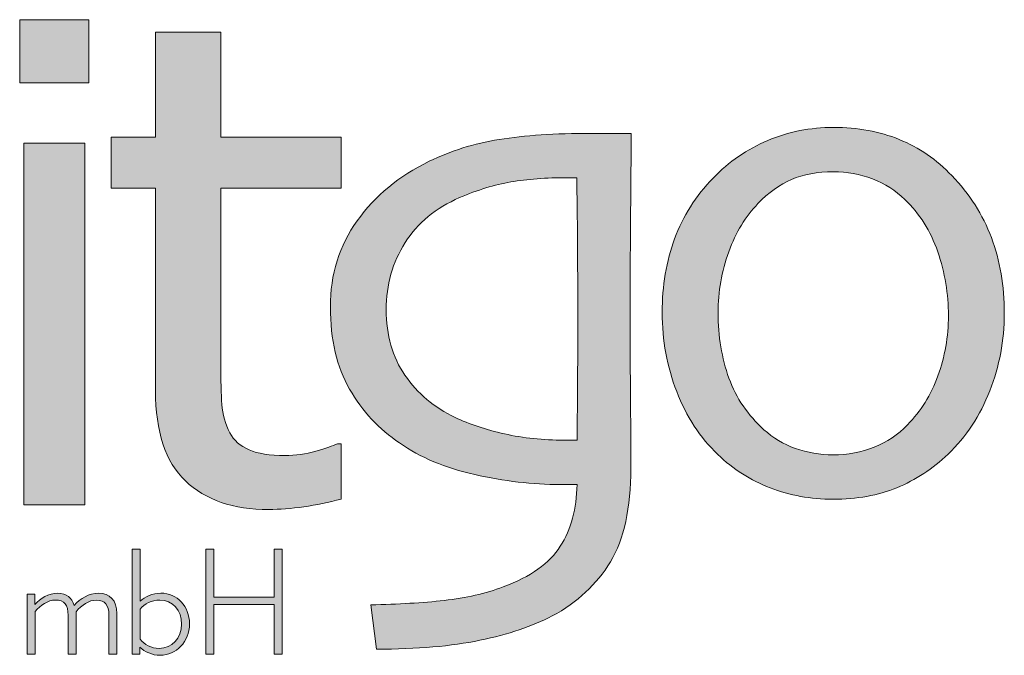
# Model space of a CAD drawing. Header units: millimetres. Extents: x 0 to 2100, y 0 to 1485.
# Tile 80 of 247: x 1233 to 1319, y 263 to 319. Entities that reach past the tile are written whole.
import ezdxf
from ezdxf.enums import TextEntityAlignment as Align

# ---------------------------------------------------------------- set-up
doc = ezdxf.new("R2010")
doc.units = ezdxf.units.MM
doc.header["$LTSCALE"] = 5
doc.layers.get('0').update_dxf_attribs({"lineweight": 25})
for name, color, linetype, lineweight in [('Ebene 1', 7, 'Continuous', 25), ('Schraffur (ISO)', 7, 'Continuous', 18), ('Titel (ISO)', 7, 'Continuous', 50)]:
    doc.layers.add(name, color=color, linetype=linetype, lineweight=lineweight)
doc.styles.add('Notiztext (DIN)', font='isocpeur.ttf')
doc.styles.add('Textstil13', font='isocpeur.ttf')
doc.styles.add('Textstil14', font='isocpeur.ttf')
doc.styles.add('Textstil19', font='isocpeur.ttf')

# ---------------------------------------------------------------- blocks, each defined once
blk = doc.blocks.new('Schriftfelder LEDitgo')
at = {"layer": 'Schraffur (ISO)', "true_color": 0x999999}
for points in [[(175.899, 152.53), (175.899, 153.636), (177.113, 153.636), (177.113, 152.53)], [(175.973, 145.137), (175.973, 151.47), (177.039, 151.47), (177.039, 145.137)], [(180.358, 143.394), (179.303, 143.394), (179.303, 142.522), (179.162, 142.522), (179.162, 144.36), (179.303, 144.36), (179.303, 143.52), (180.358, 143.52), (180.358, 144.36), (180.499, 144.36), (180.499, 142.522), (180.358, 142.522)]]:
    blk.add_hatch(color=253, dxfattribs=at).paths.add_polyline_path(points)
h = blk.add_hatch(color=253, dxfattribs=at)
edge = h.paths.add_edge_path()
edge.add_spline(control_points=[(178.802, 145.557), (178.452, 145.891), (178.278, 146.419), (178.278, 147.14)], knot_values=[1, 1, 1, 1, 2, 2, 2, 2], degree=3, periodic=0)
edge.add_line((178.278, 147.14), (178.278, 150.684))
edge.add_line((178.278, 150.684), (177.504, 150.684))
edge.add_line((177.504, 150.684), (177.504, 151.577))
edge.add_line((177.504, 151.577), (178.278, 151.577))
edge.add_line((178.278, 151.577), (178.278, 153.415))
edge.add_line((178.278, 153.415), (179.423, 153.415))
edge.add_line((179.423, 153.415), (179.423, 151.577))
edge.add_line((179.423, 151.577), (181.532, 151.577))
edge.add_line((181.532, 151.577), (181.532, 150.684))
edge.add_line((181.532, 150.684), (179.423, 150.684))
edge.add_line((179.423, 150.684), (179.423, 147.644))
edge.add_spline(control_points=[(179.423, 147.644), (179.423, 147.319), (179.429, 147.069), (179.442, 146.894)], knot_values=[13, 13, 13, 13, 14, 14, 14, 14], degree=3, periodic=0)
edge.add_spline(control_points=[(179.442, 146.894), (179.454, 146.718), (179.5, 146.554), (179.582, 146.401)], knot_values=[14, 14, 14, 14, 15, 15, 15, 15], degree=3, periodic=0)
edge.add_spline(control_points=[(179.582, 146.401), (179.651, 146.267), (179.762, 146.168), (179.917, 146.101)], knot_values=[15, 15, 15, 15, 16, 16, 16, 16], degree=3, periodic=0)
edge.add_spline(control_points=[(179.917, 146.101), (180.071, 146.034), (180.281, 146.001), (180.545, 146.001), (180.731, 146.001), (180.912, 146.026), (181.087, 146.078)], knot_values=[16, 16, 16, 16, 17, 17, 17, 18, 18, 18, 18], degree=3, periodic=0)
edge.add_spline(control_points=[(181.087, 146.078), (181.262, 146.129), (181.388, 146.172), (181.465, 146.207)], knot_values=[18, 18, 18, 18, 19, 19, 19, 19], degree=3, periodic=0)
edge.add_line((181.465, 146.207), (181.532, 146.207))
edge.add_line((181.532, 146.207), (181.532, 145.239))
edge.add_spline(control_points=[(181.532, 145.239), (181.317, 145.182), (181.098, 145.137), (180.877, 145.104)], knot_values=[21, 21, 21, 21, 22, 22, 22, 22], degree=3, periodic=0)
edge.add_spline(control_points=[(180.877, 145.104), (180.655, 145.072), (180.451, 145.056), (180.265, 145.056)], knot_values=[22, 22, 22, 22, 23, 23, 23, 23], degree=3, periodic=0)
edge.add_spline(control_points=[(180.265, 145.056), (179.639, 145.056), (179.151, 145.223), (178.802, 145.557)], knot_values=[0, 0, 0, 0, 1, 1, 1, 1], degree=3, periodic=0)
at = {"layer": 'Schraffur (ISO)', "true_color": 0x666666}
h = blk.add_hatch(color=251, dxfattribs=at)
edge = h.paths.add_edge_path(flags=0)
edge.add_spline(control_points=[(185.673, 149.492), (185.675, 149.052), (185.676, 148.685), (185.676, 148.392), (185.676, 147.837), (185.674, 147.357), (185.67, 146.952)], knot_values=[-16, -16, -16, -16, -15, -15, -15, -14, -14, -14, -14], degree=3, periodic=0)
edge.add_spline(control_points=[(185.67, 146.952), (185.666, 146.546), (185.664, 146.319), (185.664, 146.27)], knot_values=[-14, -14, -14, -14, -13, -13, -13, -13], degree=3, periodic=0)
edge.add_spline(control_points=[(185.664, 146.27), (185.631, 146.27), (185.596, 146.27), (185.56, 146.27), (185.523, 146.27), (185.482, 146.27), (185.437, 146.27), (185.07, 146.27), (184.722, 146.307), (184.393, 146.38)], knot_values=[-13, -13, -13, -13, -12, -12, -12, -11, -11, -11, -10, -10, -10, -10], degree=3, periodic=0)
edge.add_spline(control_points=[(184.393, 146.38), (184.065, 146.454), (183.776, 146.549), (183.527, 146.668)], knot_values=[-10, -10, -10, -10, -9, -9, -9, -9], degree=3, periodic=0)
edge.add_spline(control_points=[(183.527, 146.668), (183.16, 146.843), (182.867, 147.089), (182.649, 147.407)], knot_values=[-9, -9, -9, -9, -8, -8, -8, -8], degree=3, periodic=0)
edge.add_spline(control_points=[(182.649, 147.407), (182.43, 147.725), (182.321, 148.108), (182.321, 148.557), (182.321, 148.993), (182.431, 149.384), (182.652, 149.731)], knot_values=[-8, -8, -8, -8, -7, -7, -7, -6, -6, -6, -6], degree=3, periodic=0)
edge.add_spline(control_points=[(182.652, 149.731), (182.872, 150.077), (183.19, 150.34), (183.607, 150.519)], knot_values=[-6, -6, -6, -6, -5, -5, -5, -5], degree=3, periodic=0)
edge.add_spline(control_points=[(183.607, 150.519), (183.921, 150.654), (184.22, 150.745), (184.504, 150.794), (184.787, 150.843), (185.119, 150.868), (185.498, 150.868), (185.523, 150.868), (185.549, 150.868), (185.578, 150.868), (185.606, 150.868), (185.633, 150.868), (185.658, 150.868)], knot_values=[-5, -5, -5, -5, -4, -4, -4, -3, -3, -3, -2, -2, -2, -1, -1, -1, -1], degree=3, periodic=0)
edge.add_spline(control_points=[(185.658, 150.868), (185.666, 150.391), (185.671, 149.932), (185.673, 149.492)], knot_values=[-1, -1, -1, -1, 0, 0, 0, 0], degree=3, periodic=0)
edge = h.paths.add_edge_path()
edge.add_spline(control_points=[(186.6, 147.035), (186.604, 146.579), (186.606, 146.16), (186.606, 145.78), (186.606, 145.082), (186.487, 144.536), (186.248, 144.14)], knot_values=[2, 2, 2, 2, 3, 3, 3, 4, 4, 4, 4], degree=3, periodic=0)
edge.add_spline(control_points=[(186.248, 144.14), (186.009, 143.744), (185.67, 143.428), (185.229, 143.191)], knot_values=[4, 4, 4, 4, 5, 5, 5, 5], degree=3, periodic=0)
edge.add_spline(control_points=[(185.229, 143.191), (184.882, 143.011), (184.459, 142.869), (183.962, 142.765)], knot_values=[5, 5, 5, 5, 6, 6, 6, 6], degree=3, periodic=0)
edge.add_spline(control_points=[(183.962, 142.765), (183.464, 142.661), (182.86, 142.609), (182.15, 142.609)], knot_values=[6, 6, 6, 6, 7, 7, 7, 7], degree=3, periodic=0)
edge.add_line((182.15, 142.609), (182.052, 143.387))
edge.add_spline(control_points=[(182.052, 143.387), (182.529, 143.395), (182.958, 143.421), (183.337, 143.463)], knot_values=[8, 8, 8, 8, 9, 9, 9, 9], degree=3, periodic=0)
edge.add_spline(control_points=[(183.337, 143.463), (183.717, 143.506), (184.062, 143.585), (184.372, 143.699)], knot_values=[9, 9, 9, 9, 10, 10, 10, 10], degree=3, periodic=0)
edge.add_spline(control_points=[(184.372, 143.699), (184.849, 143.879), (185.182, 144.116), (185.37, 144.412)], knot_values=[10, 10, 10, 10, 11, 11, 11, 11], degree=3, periodic=0)
edge.add_spline(control_points=[(185.37, 144.412), (185.557, 144.708), (185.655, 145.068), (185.664, 145.493)], knot_values=[11, 11, 11, 11, 12, 12, 12, 12], degree=3, periodic=0)
edge.add_spline(control_points=[(185.664, 145.493), (185.615, 145.493), (185.566, 145.493), (185.517, 145.493), (185.468, 145.493), (185.419, 145.493), (185.37, 145.493), (184.884, 145.493), (184.384, 145.551), (183.87, 145.667)], knot_values=[12, 12, 12, 12, 13, 13, 13, 14, 14, 14, 15, 15, 15, 15], degree=3, periodic=0)
edge.add_spline(control_points=[(183.87, 145.667), (183.356, 145.784), (182.917, 145.968), (182.554, 146.221)], knot_values=[15, 15, 15, 15, 16, 16, 16, 16], degree=3, periodic=0)
edge.add_spline(control_points=[(182.554, 146.221), (182.194, 146.462), (181.903, 146.776), (181.678, 147.164)], knot_values=[16, 16, 16, 16, 17, 17, 17, 17], degree=3, periodic=0)
edge.add_spline(control_points=[(181.678, 147.164), (181.453, 147.552), (181.342, 148.031), (181.342, 148.603), (181.342, 149.174), (181.498, 149.678), (181.813, 150.115)], knot_values=[17, 17, 17, 17, 18, 18, 18, 19, 19, 19, 19], degree=3, periodic=0)
edge.add_spline(control_points=[(181.813, 150.115), (182.127, 150.551), (182.548, 150.898), (183.074, 151.155)], knot_values=[19, 19, 19, 19, 20, 20, 20, 20], degree=3, periodic=0)
edge.add_spline(control_points=[(183.074, 151.155), (183.45, 151.339), (183.858, 151.467), (184.301, 151.538)], knot_values=[20, 20, 20, 20, 21, 21, 21, 21], degree=3, periodic=0)
edge.add_spline(control_points=[(184.301, 151.538), (184.744, 151.61), (185.28, 151.645), (185.909, 151.645), (186.023, 151.645), (186.136, 151.645), (186.248, 151.645), (186.361, 151.645), (186.482, 151.645), (186.613, 151.645)], knot_values=[21, 21, 21, 21, 22, 22, 22, 23, 23, 23, 24, 24, 24, 24], degree=3, periodic=0)
edge.add_spline(control_points=[(186.613, 151.645), (186.613, 151.556), (186.609, 151.151), (186.603, 150.433)], knot_values=[24, 24, 24, 24, 25, 25, 25, 25], degree=3, periodic=0)
edge.add_spline(control_points=[(186.603, 150.433), (186.597, 149.715), (186.594, 149.031), (186.594, 148.382), (186.594, 147.941), (186.596, 147.492), (186.6, 147.035)], knot_values=[0, 0, 0, 0, 1, 1, 1, 2, 2, 2, 2], degree=3, periodic=0)
h = blk.add_hatch(color=251, dxfattribs=at)
edge = h.paths.add_edge_path(flags=0)
edge.add_spline(control_points=[(191.982, 149.57), (192.107, 149.207), (192.169, 148.833), (192.169, 148.45), (192.169, 148.082), (192.108, 147.731), (191.986, 147.397)], knot_values=[-16, -16, -16, -16, -15, -15, -15, -14, -14, -14, -14], degree=3, periodic=0)
edge.add_spline(control_points=[(191.986, 147.397), (191.863, 147.062), (191.686, 146.776), (191.453, 146.54)], knot_values=[-14, -14, -14, -14, -13, -13, -13, -13], degree=3, periodic=0)
edge.add_spline(control_points=[(191.453, 146.54), (191.285, 146.368), (191.091, 146.238), (190.869, 146.148)], knot_values=[-13, -13, -13, -13, -12, -12, -12, -12], degree=3, periodic=0)
edge.add_spline(control_points=[(190.869, 146.148), (190.646, 146.058), (190.406, 146.013), (190.149, 146.013), (189.916, 146.013), (189.696, 146.051), (189.488, 146.126)], knot_values=[-12, -12, -12, -12, -11, -11, -11, -10, -10, -10, -10], degree=3, periodic=0)
edge.add_spline(control_points=[(189.488, 146.126), (189.28, 146.202), (189.096, 146.311), (188.937, 146.454)], knot_values=[-10, -10, -10, -10, -9, -9, -9, -9], degree=3, periodic=0)
edge.add_spline(control_points=[(188.937, 146.454), (188.655, 146.707), (188.451, 147.008), (188.325, 147.357)], knot_values=[-9, -9, -9, -9, -8, -8, -8, -8], degree=3, periodic=0)
edge.add_spline(control_points=[(188.325, 147.357), (188.198, 147.706), (188.135, 148.088), (188.135, 148.505), (188.135, 148.872), (188.197, 149.227), (188.322, 149.57)], knot_values=[-8, -8, -8, -8, -7, -7, -7, -6, -6, -6, -6], degree=3, periodic=0)
edge.add_spline(control_points=[(188.322, 149.57), (188.446, 149.913), (188.617, 150.194), (188.833, 150.414)], knot_values=[-6, -6, -6, -6, -5, -5, -5, -5], degree=3, periodic=0)
edge.add_spline(control_points=[(188.833, 150.414), (189.016, 150.606), (189.212, 150.747), (189.42, 150.837)], knot_values=[-5, -5, -5, -5, -4, -4, -4, -4], degree=3, periodic=0)
edge.add_spline(control_points=[(189.42, 150.837), (189.629, 150.927), (189.874, 150.972), (190.155, 150.972), (190.392, 150.972), (190.62, 150.93), (190.838, 150.846)], knot_values=[-4, -4, -4, -4, -3, -3, -3, -2, -2, -2, -2], degree=3, periodic=0)
edge.add_spline(control_points=[(190.838, 150.846), (191.056, 150.762), (191.245, 150.643), (191.404, 150.488)], knot_values=[-2, -2, -2, -2, -1, -1, -1, -1], degree=3, periodic=0)
edge.add_spline(control_points=[(191.404, 150.488), (191.665, 150.239), (191.858, 149.933), (191.982, 149.57)], knot_values=[-1, -1, -1, -1, 0, 0, 0, 0], degree=3, periodic=0)
edge = h.paths.add_edge_path()
edge.add_spline(control_points=[(192.163, 146.025), (191.894, 145.768), (191.595, 145.572), (191.266, 145.437)], knot_values=[1, 1, 1, 1, 2, 2, 2, 2], degree=3, periodic=0)
edge.add_spline(control_points=[(191.266, 145.437), (190.938, 145.303), (190.565, 145.235), (190.149, 145.235), (189.757, 145.235), (189.39, 145.302), (189.047, 145.434)], knot_values=[2, 2, 2, 2, 3, 3, 3, 4, 4, 4, 4], degree=3, periodic=0)
edge.add_spline(control_points=[(189.047, 145.434), (188.704, 145.567), (188.398, 145.762), (188.129, 146.019)], knot_values=[4, 4, 4, 4, 5, 5, 5, 5], degree=3, periodic=0)
edge.add_spline(control_points=[(188.129, 146.019), (187.819, 146.317), (187.579, 146.684), (187.41, 147.121)], knot_values=[5, 5, 5, 5, 6, 6, 6, 6], degree=3, periodic=0)
edge.add_spline(control_points=[(187.41, 147.121), (187.24, 147.558), (187.155, 148.019), (187.155, 148.505), (187.155, 148.974), (187.228, 149.405), (187.373, 149.799)], knot_values=[6, 6, 6, 6, 7, 7, 7, 8, 8, 8, 8], degree=3, periodic=0)
edge.add_spline(control_points=[(187.373, 149.799), (187.518, 150.193), (187.743, 150.547), (188.049, 150.862)], knot_values=[8, 8, 8, 8, 9, 9, 9, 9], degree=3, periodic=0)
edge.add_spline(control_points=[(188.049, 150.862), (188.323, 151.147), (188.641, 151.367), (189.004, 151.52)], knot_values=[9, 9, 9, 9, 10, 10, 10, 10], degree=3, periodic=0)
edge.add_spline(control_points=[(189.004, 151.52), (189.367, 151.673), (189.751, 151.749), (190.155, 151.749), (190.58, 151.749), (190.964, 151.679), (191.309, 151.538)], knot_values=[10, 10, 10, 10, 11, 11, 11, 12, 12, 12, 12], degree=3, periodic=0)
edge.add_spline(control_points=[(191.309, 151.538), (191.654, 151.397), (191.961, 151.186), (192.23, 150.904)], knot_values=[12, 12, 12, 12, 13, 13, 13, 13], degree=3, periodic=0)
edge.add_spline(control_points=[(192.23, 150.904), (192.54, 150.582), (192.771, 150.22), (192.922, 149.818)], knot_values=[13, 13, 13, 13, 14, 14, 14, 14], degree=3, periodic=0)
edge.add_spline(control_points=[(192.922, 149.818), (193.073, 149.416), (193.149, 148.974), (193.149, 148.492), (193.149, 148.019), (193.064, 147.566), (192.895, 147.133)], knot_values=[14, 14, 14, 14, 15, 15, 15, 16, 16, 16, 16], degree=3, periodic=0)
edge.add_spline(control_points=[(192.895, 147.133), (192.725, 146.701), (192.481, 146.332), (192.163, 146.025)], knot_values=[0, 0, 0, 0, 1, 1, 1, 1], degree=3, periodic=0)
at = {"layer": 'Schraffur (ISO)', "true_color": 0x999999}
h = blk.add_hatch(color=253, dxfattribs=at)
edge = h.paths.add_edge_path(flags=0)
edge.add_spline(control_points=[(178.352, 143.47), (178.581, 143.47), (178.736, 143.289), (178.736, 143.049), (178.736, 142.798), (178.568, 142.622), (178.342, 142.622), (178.202, 142.622), (178.084, 142.692), (178.009, 142.783)], knot_values=[-5, -5, -5, -5, -4, -4, -4, -3, -3, -3, -2, -2, -2, -2], degree=3, periodic=0)
edge.add_line((178.009, 142.783), (178.009, 143.312))
edge.add_spline(control_points=[(178.009, 143.312), (178.089, 143.405), (178.209, 143.47), (178.352, 143.47)], knot_values=[-1, -1, -1, -1, 0, 0, 0, 0], degree=3, periodic=0)
edge = h.paths.add_edge_path()
edge.add_line((178.004, 142.645), (178.004, 142.522))
edge.add_line((178.004, 142.522), (177.871, 142.522))
edge.add_line((177.871, 142.522), (177.871, 144.36))
edge.add_line((177.871, 144.36), (178.009, 144.36))
edge.add_line((178.009, 144.36), (178.009, 143.45))
edge.add_spline(control_points=[(178.009, 143.45), (178.092, 143.528), (178.225, 143.59), (178.373, 143.59), (178.658, 143.59), (178.874, 143.364), (178.874, 143.051), (178.874, 142.742), (178.643, 142.502), (178.36, 142.502)], knot_values=[6, 6, 6, 6, 7, 7, 7, 8, 8, 8, 9, 9, 9, 9], degree=3, periodic=0)
edge.add_spline(control_points=[(178.36, 142.502), (178.22, 142.502), (178.087, 142.562), (178.004, 142.645)], knot_values=[0, 0, 0, 0, 1, 1, 1, 1], degree=3, periodic=0)
h = blk.add_hatch(color=253, dxfattribs=at)
edge = h.paths.add_edge_path()
edge.add_spline(control_points=[(177.462, 143.209), (177.462, 143.377), (177.395, 143.468), (177.244, 143.468), (177.111, 143.468), (176.986, 143.385), (176.888, 143.264)], knot_values=[1, 1, 1, 1, 2, 2, 2, 3, 3, 3, 3], degree=3, periodic=0)
edge.add_line((176.888, 143.264), (176.888, 142.522))
edge.add_line((176.888, 142.522), (176.748, 142.522))
edge.add_line((176.748, 142.522), (176.748, 143.204))
edge.add_spline(control_points=[(176.748, 143.204), (176.748, 143.38), (176.683, 143.47), (176.527, 143.47), (176.387, 143.47), (176.266, 143.377), (176.171, 143.267)], knot_values=[6, 6, 6, 6, 7, 7, 7, 8, 8, 8, 8], degree=3, periodic=0)
edge.add_line((176.171, 143.267), (176.171, 142.522))
edge.add_line((176.171, 142.522), (176.033, 142.522))
edge.add_line((176.033, 142.522), (176.033, 143.57))
edge.add_line((176.033, 143.57), (176.166, 143.57))
edge.add_line((176.166, 143.57), (176.166, 143.392))
edge.add_spline(control_points=[(176.166, 143.392), (176.266, 143.495), (176.402, 143.59), (176.567, 143.59), (176.717, 143.59), (176.815, 143.51), (176.856, 143.374)], knot_values=[13, 13, 13, 13, 14, 14, 14, 15, 15, 15, 15], degree=3, periodic=0)
edge.add_spline(control_points=[(176.856, 143.374), (176.958, 143.497), (177.114, 143.588), (177.282, 143.588), (177.475, 143.588), (177.603, 143.468), (177.603, 143.232)], knot_values=[15, 15, 15, 15, 16, 16, 16, 17, 17, 17, 17], degree=3, periodic=0)
edge.add_line((177.603, 143.232), (177.603, 142.522))
edge.add_line((177.603, 142.522), (177.462, 142.522))
edge.add_line((177.462, 142.522), (177.462, 143.209))
at = {"layer": 'Ebene 1', "color": 7, "linetype": 'Continuous', "lineweight": 5}
for p, q in [((175.899, 152.53), (175.899, 153.636)), ((175.899, 153.636), (177.113, 153.636)), ((177.113, 153.636), (177.113, 152.53)), ((178.278, 151.577), (178.278, 153.415)), ((178.278, 153.415), (179.423, 153.415)), ((179.423, 153.415), (179.423, 151.577)), ((177.113, 152.53), (175.899, 152.53)), ((175.973, 145.137), (175.973, 151.47)), ((175.973, 151.47), (177.039, 151.47)), ((177.039, 151.47), (177.039, 145.137)), ((177.504, 150.684), (177.504, 151.577)), ((177.504, 151.577), (178.278, 151.577)), ((179.423, 151.577), (181.532, 151.577)), ((181.532, 151.577), (181.532, 150.684)), ((178.278, 150.684), (177.504, 150.684)), ((178.278, 147.14), (178.278, 150.684)), ((181.532, 150.684), (179.423, 150.684)), ((179.423, 150.684), (179.423, 147.644)), ((181.465, 146.207), (181.532, 146.207)), ((181.532, 146.207), (181.532, 145.239)), ((177.039, 145.137), (175.973, 145.137)), ((177.871, 142.522), (177.871, 144.36)), ((177.871, 144.36), (178.009, 144.36)), ((178.009, 144.36), (178.009, 143.45)), ((179.162, 142.522), (179.162, 144.36)), ((179.162, 144.36), (179.303, 144.36)), ((179.303, 144.36), (179.303, 143.52)), ((180.358, 143.52), (180.358, 144.36)), ((180.358, 144.36), (180.499, 144.36)), ((180.499, 144.36), (180.499, 142.522)), ((176.033, 142.522), (176.033, 143.57)), ((176.033, 143.57), (176.166, 143.57)), ((176.166, 143.57), (176.166, 143.392)), ((179.303, 143.52), (180.358, 143.52)), ((180.358, 143.394), (179.303, 143.394)), ((179.303, 143.394), (179.303, 142.522)), ((180.358, 142.522), (180.358, 143.394)), ((176.171, 143.267), (176.171, 142.522)), ((176.748, 142.522), (176.748, 143.204)), ((176.888, 143.264), (176.888, 142.522)), ((177.462, 142.522), (177.462, 143.209)), ((177.603, 143.232), (177.603, 142.522)), ((178.009, 143.312), (178.009, 142.783)), ((176.171, 142.522), (176.033, 142.522)), ((176.888, 142.522), (176.748, 142.522)), ((177.603, 142.522), (177.462, 142.522)), ((178.004, 142.522), (177.871, 142.522)), ((178.004, 142.645), (178.004, 142.522)), ((179.303, 142.522), (179.162, 142.522)), ((180.499, 142.522), (180.358, 142.522))]:
    blk.add_line(p, q, dxfattribs=at)
at = {"layer": 'Ebene 1', "lineweight": 5}
blk.add_line((182.15, 142.609), (182.052, 143.387), dxfattribs=at)
for points, knots in [([(184.301, 151.538), (184.744, 151.61), (185.28, 151.645), (185.909, 151.645), (186.023, 151.645), (186.136, 151.645), (186.248, 151.645), (186.361, 151.645), (186.482, 151.645), (186.613, 151.645)], [21, 21, 21, 21, 22, 22, 22, 23, 23, 23, 24, 24, 24, 24]), ([(189.004, 151.52), (189.367, 151.673), (189.751, 151.749), (190.155, 151.749), (190.58, 151.749), (190.964, 151.679), (191.309, 151.538)], [10, 10, 10, 10, 11, 11, 11, 12, 12, 12, 12]), ([(190.838, 150.846), (190.62, 150.93), (190.392, 150.972), (190.155, 150.972), (189.874, 150.972), (189.629, 150.927), (189.42, 150.837)], [2, 2, 2, 2, 3, 3, 3, 4, 4, 4, 4]), ([(185.658, 150.868), (185.633, 150.868), (185.606, 150.868), (185.578, 150.868), (185.549, 150.868), (185.523, 150.868), (185.498, 150.868), (185.119, 150.868), (184.787, 150.843), (184.504, 150.794), (184.22, 150.745), (183.921, 150.654), (183.607, 150.519)], [1, 1, 1, 1, 2, 2, 2, 3, 3, 3, 4, 4, 4, 5, 5, 5, 5]), ([(186.603, 150.433), (186.597, 149.715), (186.594, 149.031), (186.594, 148.382), (186.594, 147.941), (186.596, 147.492), (186.6, 147.035)], [0, 0, 0, 0, 1, 1, 1, 2, 2, 2, 2]), ([(181.678, 147.164), (181.453, 147.552), (181.342, 148.031), (181.342, 148.603), (181.342, 149.174), (181.498, 149.678), (181.813, 150.115)], [17, 17, 17, 17, 18, 18, 18, 19, 19, 19, 19]), ([(182.652, 149.731), (182.431, 149.384), (182.321, 148.993), (182.321, 148.557), (182.321, 148.108), (182.43, 147.725), (182.649, 147.407)], [6, 6, 6, 6, 7, 7, 7, 8, 8, 8, 8]), ([(187.41, 147.121), (187.24, 147.558), (187.155, 148.019), (187.155, 148.505), (187.155, 148.974), (187.228, 149.405), (187.373, 149.799)], [6, 6, 6, 6, 7, 7, 7, 8, 8, 8, 8]), ([(192.922, 149.818), (193.073, 149.416), (193.149, 148.974), (193.149, 148.492), (193.149, 148.019), (193.064, 147.566), (192.895, 147.133)], [14, 14, 14, 14, 15, 15, 15, 16, 16, 16, 16]), ([(188.322, 149.57), (188.197, 149.227), (188.135, 148.872), (188.135, 148.505), (188.135, 148.088), (188.198, 147.706), (188.325, 147.357)], [6, 6, 6, 6, 7, 7, 7, 8, 8, 8, 8]), ([(191.986, 147.397), (192.108, 147.731), (192.169, 148.082), (192.169, 148.45), (192.169, 148.833), (192.107, 149.207), (191.982, 149.57)], [14, 14, 14, 14, 15, 15, 15, 16, 16, 16, 16]), ([(185.67, 146.952), (185.674, 147.357), (185.676, 147.837), (185.676, 148.392), (185.676, 148.685), (185.675, 149.052), (185.673, 149.492)], [14, 14, 14, 14, 15, 15, 15, 16, 16, 16, 16]), ([(186.6, 147.035), (186.604, 146.579), (186.606, 146.16), (186.606, 145.78), (186.606, 145.082), (186.487, 144.536), (186.248, 144.14)], [2, 2, 2, 2, 3, 3, 3, 4, 4, 4, 4]), ([(184.393, 146.38), (184.722, 146.307), (185.07, 146.27), (185.437, 146.27), (185.482, 146.27), (185.523, 146.27), (185.56, 146.27), (185.596, 146.27), (185.631, 146.27), (185.664, 146.27)], [10, 10, 10, 10, 11, 11, 11, 12, 12, 12, 13, 13, 13, 13]), ([(189.488, 146.126), (189.696, 146.051), (189.916, 146.013), (190.149, 146.013), (190.406, 146.013), (190.646, 146.058), (190.869, 146.148)], [10, 10, 10, 10, 11, 11, 11, 12, 12, 12, 12]), ([(185.664, 145.493), (185.615, 145.493), (185.566, 145.493), (185.517, 145.493), (185.468, 145.493), (185.419, 145.493), (185.37, 145.493), (184.884, 145.493), (184.384, 145.551), (183.87, 145.667)], [12, 12, 12, 12, 13, 13, 13, 14, 14, 14, 15, 15, 15, 15]), ([(191.266, 145.437), (190.938, 145.303), (190.565, 145.235), (190.149, 145.235), (189.757, 145.235), (189.39, 145.302), (189.047, 145.434)], [2, 2, 2, 2, 3, 3, 3, 4, 4, 4, 4])]:
    blk.add_open_spline(points, degree=3, knots=knots, dxfattribs=at)
for points in [[(186.613, 151.645), (186.613, 151.556), (186.609, 151.151), (186.603, 150.433)], [(183.074, 151.155), (183.45, 151.339), (183.858, 151.467), (184.301, 151.538)], [(188.049, 150.862), (188.323, 151.147), (188.641, 151.367), (189.004, 151.52)], [(191.309, 151.538), (191.654, 151.397), (191.961, 151.186), (192.23, 150.904)], [(181.813, 150.115), (182.127, 150.551), (182.548, 150.898), (183.074, 151.155)], [(185.673, 149.492), (185.671, 149.932), (185.666, 150.391), (185.658, 150.868)], [(187.373, 149.799), (187.518, 150.193), (187.743, 150.547), (188.049, 150.862)], [(189.42, 150.837), (189.212, 150.747), (189.016, 150.606), (188.833, 150.414)], [(191.404, 150.488), (191.245, 150.643), (191.056, 150.762), (190.838, 150.846)], [(192.23, 150.904), (192.54, 150.582), (192.771, 150.22), (192.922, 149.818)], [(183.607, 150.519), (183.19, 150.34), (182.872, 150.077), (182.652, 149.731)], [(191.982, 149.57), (191.858, 149.933), (191.665, 150.239), (191.404, 150.488)], [(188.833, 150.414), (188.617, 150.194), (188.446, 149.913), (188.322, 149.57)], [(182.649, 147.407), (182.867, 147.089), (183.16, 146.843), (183.527, 146.668)], [(188.325, 147.357), (188.451, 147.008), (188.655, 146.707), (188.937, 146.454)], [(191.453, 146.54), (191.686, 146.776), (191.863, 147.062), (191.986, 147.397)], [(182.554, 146.221), (182.194, 146.462), (181.903, 146.776), (181.678, 147.164)], [(188.129, 146.019), (187.819, 146.317), (187.579, 146.684), (187.41, 147.121)], [(192.895, 147.133), (192.725, 146.701), (192.481, 146.332), (192.163, 146.025)], [(185.664, 146.27), (185.664, 146.319), (185.666, 146.546), (185.67, 146.952)], [(183.527, 146.668), (183.776, 146.549), (184.065, 146.454), (184.393, 146.38)], [(188.937, 146.454), (189.096, 146.311), (189.28, 146.202), (189.488, 146.126)], [(190.869, 146.148), (191.091, 146.238), (191.285, 146.368), (191.453, 146.54)], [(183.87, 145.667), (183.356, 145.784), (182.917, 145.968), (182.554, 146.221)], [(189.047, 145.434), (188.704, 145.567), (188.398, 145.762), (188.129, 146.019)], [(192.163, 146.025), (191.894, 145.768), (191.595, 145.572), (191.266, 145.437)], [(185.37, 144.412), (185.557, 144.708), (185.655, 145.068), (185.664, 145.493)], [(184.372, 143.699), (184.849, 143.879), (185.182, 144.116), (185.37, 144.412)], [(186.248, 144.14), (186.009, 143.744), (185.67, 143.428), (185.229, 143.191)], [(183.337, 143.463), (183.717, 143.506), (184.062, 143.585), (184.372, 143.699)], [(182.052, 143.387), (182.529, 143.395), (182.958, 143.421), (183.337, 143.463)], [(185.229, 143.191), (184.882, 143.011), (184.459, 142.869), (183.962, 142.765)], [(183.962, 142.765), (183.464, 142.661), (182.86, 142.609), (182.15, 142.609)]]:
    blk.add_open_spline(points, degree=3, dxfattribs=at)
at = {"layer": 'Ebene 1', "color": 7, "linetype": 'Continuous', "lineweight": 5}
for points in [[(179.423, 147.644), (179.423, 147.319), (179.429, 147.069), (179.442, 146.894)], [(178.802, 145.557), (178.452, 145.891), (178.278, 146.419), (178.278, 147.14)], [(179.442, 146.894), (179.454, 146.718), (179.5, 146.554), (179.582, 146.401)], [(179.582, 146.401), (179.651, 146.267), (179.762, 146.168), (179.917, 146.101)], [(181.087, 146.078), (181.262, 146.129), (181.388, 146.172), (181.465, 146.207)], [(180.265, 145.056), (179.639, 145.056), (179.151, 145.223), (178.802, 145.557)], [(180.877, 145.104), (180.655, 145.072), (180.451, 145.056), (180.265, 145.056)], [(181.532, 145.239), (181.317, 145.182), (181.098, 145.137), (180.877, 145.104)], [(178.352, 143.47), (178.209, 143.47), (178.089, 143.405), (178.009, 143.312)], [(178.36, 142.502), (178.22, 142.502), (178.087, 142.562), (178.004, 142.645)]]:
    blk.add_open_spline(points, degree=3, dxfattribs=at)
for points, knots in [([(179.917, 146.101), (180.071, 146.034), (180.281, 146.001), (180.545, 146.001), (180.731, 146.001), (180.912, 146.026), (181.087, 146.078)], [16, 16, 16, 16, 17, 17, 17, 18, 18, 18, 18]), ([(176.166, 143.392), (176.266, 143.495), (176.402, 143.59), (176.567, 143.59), (176.717, 143.59), (176.815, 143.51), (176.856, 143.374)], [13, 13, 13, 13, 14, 14, 14, 15, 15, 15, 15]), ([(176.856, 143.374), (176.958, 143.497), (177.114, 143.588), (177.282, 143.588), (177.475, 143.588), (177.603, 143.468), (177.603, 143.232)], [15, 15, 15, 15, 16, 16, 16, 17, 17, 17, 17]), ([(178.009, 143.45), (178.092, 143.528), (178.225, 143.59), (178.373, 143.59), (178.658, 143.59), (178.874, 143.364), (178.874, 143.051), (178.874, 142.742), (178.643, 142.502), (178.36, 142.502)], [6, 6, 6, 6, 7, 7, 7, 8, 8, 8, 9, 9, 9, 9]), ([(176.748, 143.204), (176.748, 143.38), (176.683, 143.47), (176.527, 143.47), (176.387, 143.47), (176.266, 143.377), (176.171, 143.267)], [6, 6, 6, 6, 7, 7, 7, 8, 8, 8, 8]), ([(177.462, 143.209), (177.462, 143.377), (177.395, 143.468), (177.244, 143.468), (177.111, 143.468), (176.986, 143.385), (176.888, 143.264)], [1, 1, 1, 1, 2, 2, 2, 3, 3, 3, 3]), ([(178.009, 142.783), (178.084, 142.692), (178.202, 142.622), (178.342, 142.622), (178.568, 142.622), (178.736, 142.798), (178.736, 143.049), (178.736, 143.289), (178.581, 143.47), (178.352, 143.47)], [2, 2, 2, 2, 3, 3, 3, 4, 4, 4, 5, 5, 5, 5])]:
    blk.add_open_spline(points, degree=3, knots=knots, dxfattribs=at)
at = {"layer": 'Titel (ISO)'}
for tag, height, style, p in [('Werkstoff-Bezeichung_/_Material_Designation', 3.5, 'Notiztext (DIN)', (241.756, 178.156)), ('Werkstoff-Nr._/_Material_no.', 3.5, 'Notiztext (DIN)', (241.756, 167.492)), ('weitere_Spez._/_Add._Spec.', 3.5, 'Notiztext (DIN)', (291.019, 167.492)), ('Rohmaterial_/_Raw_Material', 3.5, 'Notiztext (DIN)', (293.752, 158.128)), ('Zusätzlicher_Titel_^MSuppplementary_title', 3.5, 'Notiztext (DIN)', (229.283, 123.828)), ('Referenz-Nr._/_Refer._no', 2.5, 'Textstil14', (150.283, 107.828))]:
    blk.add_attdef(tag, text='', height=height, dxfattribs=dict(at, style=style)).set_placement(p, align=Align.TOP_LEFT)
for tag, p, height, style in [('MASSE\\P2;_001', (241.406, 154.628), 3.5, 'Notiztext (DIN)'), ('VOLUMEN\\P3;_001', (266.99, 155.128), 2.5, 'Textstil14'), ('ERSTELLUNGSDATUM_001', (279.392, 149.578), 2.5, 'Textstil14'), ('KONSTRUKTEUR_001', (306.933, 149.585), 2.486, 'Textstil19'), ('BEZEICHNUNG_001', (228.783, 127.328), 5, 'Textstil13'), ('Anfänglicher_Ansichtsmaßstab_001', (176.095, 127.328), 3.5, 'Notiztext (DIN)'), ('PROJEKT_001', (155.708, 127.328), 3.5, 'Notiztext (DIN)'), ('Blattnummer_001', (328.033, 102.828), 5, 'Textstil13'), ('BAUTEILNUMMER_001', (203.933, 104.328), 3.5, 'Notiztext (DIN)'), ('REVISIONSNUMMER_001', (309.783, 102.828), 5, 'Textstil13'), ('Blattgröße_001', (193.32, 101.828), 3.5, 'Notiztext (DIN)')]:
    blk.add_attdef(tag, p, '', height=height, dxfattribs=dict(at, style=style))
for tag, height, style, p in [('KONTROLLDATUM', 2.5, 'Textstil14', (279.642, 145.828)), ('KONTROLLIERT_VON', 2.5, 'Textstil14', (307.181, 145.828)), ('GENEHM.DAT._KONSTR.', 2.486, 'Textstil19', (279.642, 140.828)), ('KONSTR._GEN._VON', 2.486, 'Textstil19', (307.181, 140.828))]:
    blk.add_attdef(tag, text='', height=height, dxfattribs=dict(at, style=style)).set_placement(p, align=Align.MIDDLE_LEFT)
at = {"layer": 'Titel (ISO)', "style": 'Notiztext (DIN)'}
for tag, p in [('Tolerierung_/_Tolerancing', (169.283, 118.828)), ('Allg._Toleranz_/_Gen._tol.', (208.32, 118.828))]:
    blk.add_attdef(tag, text='', height=3.5, dxfattribs=at).set_placement(p, align=Align.TOP_CENTER)

msp = doc.modelspace()

# ---------------------------------------------------------------- block references
at = {"xscale": 5, "yscale": 5, "zscale": 5}
msp.add_blockref('Schriftfelder LEDitgo', (353.5874, -449.1403), dxfattribs=at)

doc.saveas('drawing.dxf')
